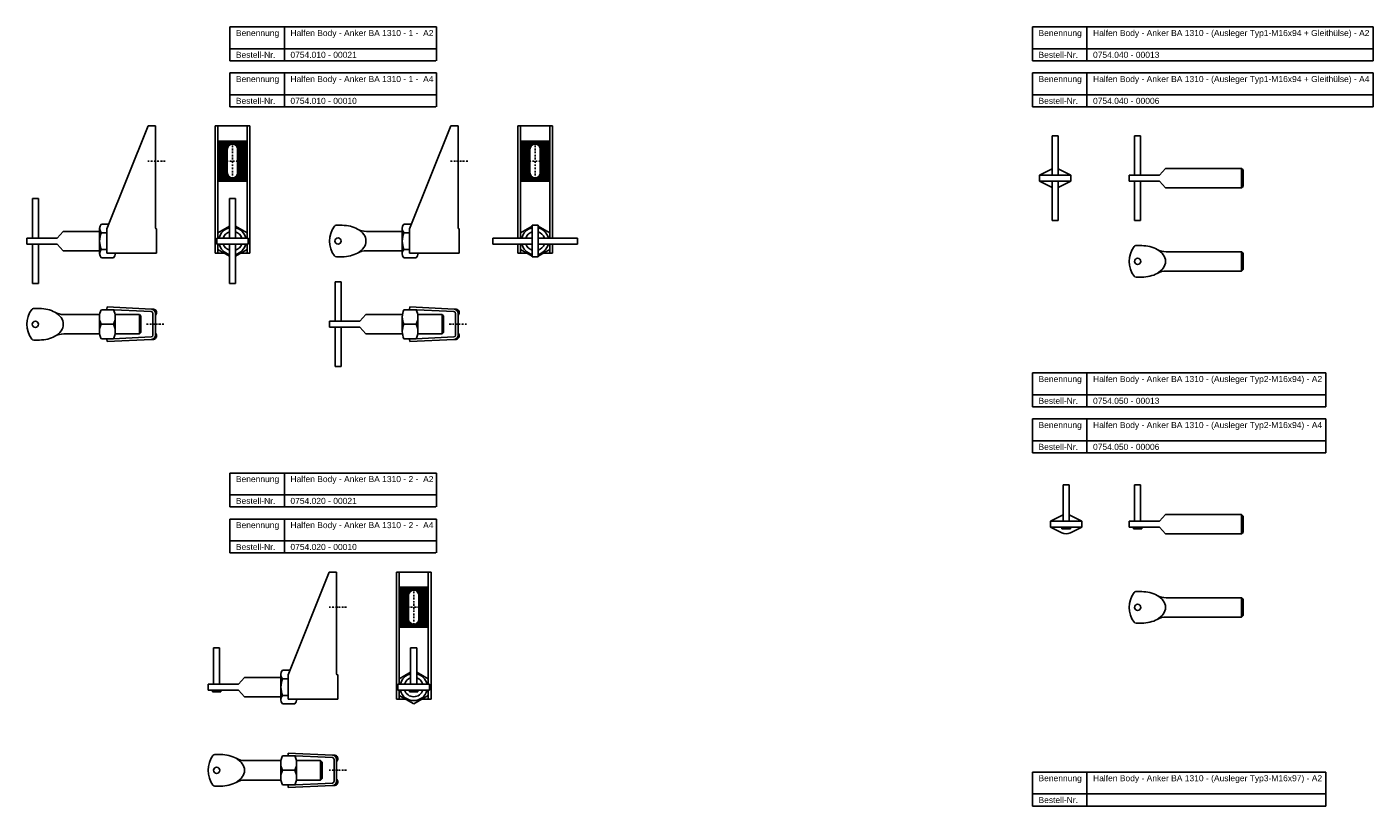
# Model space of a CAD drawing. Header units: millimetres. Extents: x 1534 to 2644, y -474 to 859.
# Tile 2 of 2: x 1534 to 2644, y 215 to 859. Entities that reach past the tile are written whole.
import ezdxf

# ---------------------------------------------------------------- set-up
doc = ezdxf.new("R2010")
doc.units = ezdxf.units.MM
doc.header["$LTSCALE"] = 10
doc.linetypes.add('STRICHPUNKT2', pattern=[0.5, 0.25, -0.125, 0, -0.125])
doc.layers.add('HALFEN', color=2, linetype='Continuous')
doc.styles.add('ARIAL50', font='ARIAL.TTF', dxfattribs={"height": 5})

msp = doc.modelspace()

# ---------------------------------------------------------------- linework, layer by layer
at = {"layer": 'HALFEN'}
for p, q in [((1701.2, 858.5), (1871.8, 858.5)), ((1701.2, 830.5), (1701.2, 858.5)), ((1746.2, 830.5), (1746.2, 858.5)), ((1871.8, 830.5), (1871.8, 858.5)), ((2363.4, 858.5), (2644.5, 858.5)), ((2363.4, 830.5), (2363.4, 858.5)), ((2408.4, 830.5), (2408.4, 858.5)), ((2644.5, 830.5), (2644.5, 858.5)), ((1701.2, 840.5), (1871.8, 840.5)), ((2363.4, 840.5), (2644.5, 840.5)), ((1701.2, 830.5), (1871.3, 830.5)), ((2363.4, 830.5), (2644.5, 830.5)), ((1701.2, 820.5), (1871.8, 820.5)), ((1701.2, 792.5), (1701.2, 820.5)), ((1746.2, 792.5), (1746.2, 820.5)), ((1871.8, 792.5), (1871.8, 820.5)), ((2363.4, 820.5), (2644.5, 820.5)), ((2363.4, 792.5), (2363.4, 820.5)), ((2408.4, 792.5), (2408.4, 820.5)), ((2644.5, 792.5), (2644.5, 820.5)), ((1701.2, 802.5), (1871.8, 802.5)), ((2363.4, 802.5), (2644.5, 802.5)), ((1701.2, 792.5), (1871.3, 792.5)), ((2363.4, 792.5), (2644.5, 792.5)), ((1599.8, 691.8), (1633.8, 776.8)), ((1639.8, 776.8), (1633.8, 776.8)), ((1639.8, 692.8), (1639.8, 776.8)), ((1689.1, 776.8), (1717.6, 776.8)), ((1689.1, 671.8), (1689.1, 776.8)), ((1691.4, 684.3), (1691.4, 776.8)), ((1715.4, 684.3), (1715.4, 776.8)), ((1717.6, 671.8), (1717.6, 776.8)), ((1849.5, 691.8), (1883.5, 776.8)), ((1889.5, 776.8), (1883.5, 776.8)), ((1889.5, 692.8), (1889.5, 776.8)), ((1938.8, 776.8), (1967.3, 776.8)), ((1938.8, 684.3), (1938.8, 776.8)), ((1941.1, 684.3), (1941.1, 776.8)), ((1965.1, 684.3), (1965.1, 776.8)), ((1967.3, 684.3), (1967.3, 776.8)), ((2379.7, 736.2), (2379.7, 768.7)), ((2384.7, 768.7), (2379.7, 768.7)), ((2384.7, 736.2), (2384.7, 768.7)), ((2447.7, 736.2), (2447.7, 768.7)), ((2452.7, 768.7), (2447.7, 768.7)), ((2452.7, 736.2), (2452.7, 768.7)), ((1715.4, 764.3), (1691.4, 764.3)), ((1715.4, 763.3), (1691.4, 763.3)), ((1715.4, 762.3), (1691.4, 762.3)), ((1701.4, 761.3), (1691.4, 761.3)), ((1700.1, 760.3), (1691.4, 760.3)), ((1699.5, 759.3), (1691.4, 759.3)), ((1699.2, 758.3), (1691.4, 758.3)), ((1699.1, 757.3), (1691.4, 757.3)), ((1699.1, 756.3), (1691.4, 756.3)), ((1699.1, 755.3), (1691.4, 755.3)), ((1699.1, 738.1), (1699.1, 757.6)), ((1715.4, 761.3), (1705.4, 761.3)), ((1715.4, 760.3), (1706.6, 760.3)), ((1715.4, 759.3), (1707.2, 759.3)), ((1715.4, 758.3), (1707.6, 758.3)), ((1707.6, 757.6), (1707.6, 738.1)), ((1715.4, 757.3), (1707.6, 757.3)), ((1715.4, 756.3), (1707.6, 756.3)), ((1715.4, 755.3), (1707.6, 755.3)), ((1965.1, 764.3), (1941.1, 764.3)), ((1965.1, 763.3), (1941.1, 763.3)), ((1965.1, 762.3), (1941.1, 762.3)), ((1951.1, 761.3), (1941.1, 761.3)), ((1949.8, 760.3), (1941.1, 760.3)), ((1949.2, 759.3), (1941.1, 759.3)), ((1948.9, 758.3), (1941.1, 758.3)), ((1948.8, 757.3), (1941.1, 757.3)), ((1948.8, 756.3), (1941.1, 756.3)), ((1948.8, 755.3), (1941.1, 755.3)), ((1948.8, 738.1), (1948.8, 757.6)), ((1965.1, 761.3), (1955.1, 761.3)), ((1965.1, 760.3), (1956.3, 760.3)), ((1965.1, 759.3), (1957, 759.3)), ((1965.1, 758.3), (1957.3, 758.3)), ((1957.3, 757.6), (1957.3, 738.1)), ((1965.1, 757.3), (1957.3, 757.3)), ((1965.1, 756.3), (1957.3, 756.3)), ((1965.1, 755.3), (1957.3, 755.3)), ((1699.1, 754.3), (1691.4, 754.3)), ((1699.1, 753.3), (1691.4, 753.3)), ((1699.1, 752.3), (1691.4, 752.3)), ((1699.1, 751.3), (1691.4, 751.3)), ((1699.1, 750.3), (1691.4, 750.3)), ((1699.1, 749.3), (1691.4, 749.3)), ((1699.1, 748.3), (1691.4, 748.3)), ((1699.1, 747.3), (1691.4, 747.3)), ((1699.1, 746.3), (1691.4, 746.3)), ((1699.1, 745.3), (1691.4, 745.3)), ((1691.4, 744.3), (1699.1, 744.3)), ((1715.4, 754.3), (1707.6, 754.3)), ((1715.4, 753.3), (1707.6, 753.3)), ((1715.4, 752.3), (1707.6, 752.3)), ((1715.4, 751.3), (1707.6, 751.3)), ((1715.4, 750.3), (1707.6, 750.3)), ((1715.4, 749.3), (1707.6, 749.3)), ((1715.4, 748.3), (1707.6, 748.3)), ((1715.4, 747.3), (1707.6, 747.3)), ((1715.4, 746.3), (1707.6, 746.3)), ((1715.4, 745.3), (1707.6, 745.3)), ((1707.6, 744.3), (1715.4, 744.3)), ((1948.8, 754.3), (1941.1, 754.3)), ((1948.8, 753.3), (1941.1, 753.3)), ((1948.8, 752.3), (1941.1, 752.3)), ((1948.8, 751.3), (1941.1, 751.3)), ((1948.8, 750.3), (1941.1, 750.3)), ((1948.8, 749.3), (1941.1, 749.3)), ((1948.8, 748.3), (1941.1, 748.3)), ((1948.8, 747.3), (1941.1, 747.3)), ((1948.8, 746.3), (1941.1, 746.3)), ((1948.8, 745.3), (1941.1, 745.3)), ((1941.1, 744.3), (1948.8, 744.3)), ((1965.1, 754.3), (1957.3, 754.3)), ((1965.1, 753.3), (1957.3, 753.3)), ((1965.1, 752.3), (1957.3, 752.3)), ((1965.1, 751.3), (1957.3, 751.3)), ((1965.1, 750.3), (1957.3, 750.3)), ((1965.1, 749.3), (1957.3, 749.3)), ((1965.1, 748.3), (1957.3, 748.3)), ((1965.1, 747.3), (1957.3, 747.3)), ((1965.1, 746.3), (1957.3, 746.3)), ((1965.1, 745.3), (1957.3, 745.3)), ((1957.3, 744.3), (1965.1, 744.3)), ((1699.1, 743.3), (1691.4, 743.3)), ((1699.1, 742.3), (1691.4, 742.3)), ((1699.1, 741.3), (1691.4, 741.3)), ((1699.1, 740.3), (1691.4, 740.3)), ((1699.1, 739.3), (1691.4, 739.3)), ((1699.1, 738.3), (1691.4, 738.3)), ((1699.2, 737.3), (1691.4, 737.3)), ((1699.5, 736.3), (1691.4, 736.3)), ((1700.1, 735.3), (1691.4, 735.3)), ((1701.4, 734.3), (1691.4, 734.3)), ((1715.4, 733.3), (1691.4, 733.3)), ((1715.4, 734.3), (1705.4, 734.3)), ((1715.4, 735.3), (1706.6, 735.3)), ((1715.4, 736.3), (1707.2, 736.3)), ((1715.4, 743.3), (1707.6, 743.3)), ((1715.4, 742.3), (1707.6, 742.3)), ((1715.4, 741.3), (1707.6, 741.3)), ((1715.4, 740.3), (1707.6, 740.3)), ((1715.4, 739.3), (1707.6, 739.3)), ((1715.4, 738.3), (1707.6, 738.3)), ((1715.4, 737.3), (1707.6, 737.3)), ((1948.8, 743.3), (1941.1, 743.3)), ((1948.8, 742.3), (1941.1, 742.3)), ((1948.8, 741.3), (1941.1, 741.3)), ((1948.8, 740.3), (1941.1, 740.3)), ((1948.8, 739.3), (1941.1, 739.3)), ((1948.8, 738.3), (1941.1, 738.3)), ((1948.9, 737.3), (1941.1, 737.3)), ((1949.2, 736.3), (1941.1, 736.3)), ((1949.8, 735.3), (1941.1, 735.3)), ((1951.1, 734.3), (1941.1, 734.3)), ((1965.1, 733.3), (1941.1, 733.3)), ((1965.1, 734.3), (1955.1, 734.3)), ((1965.1, 735.3), (1956.3, 735.3)), ((1965.1, 736.3), (1957, 736.3)), ((1965.1, 743.3), (1957.3, 743.3)), ((1965.1, 742.3), (1957.3, 742.3)), ((1965.1, 741.3), (1957.3, 741.3)), ((1965.1, 740.3), (1957.3, 740.3)), ((1965.1, 739.3), (1957.3, 739.3)), ((1965.1, 738.3), (1957.3, 738.3)), ((1965.1, 737.3), (1957.3, 737.3)), ((2369.2, 736.2), (2378.6, 740.9)), ((2369.2, 736.2), (2395.2, 736.2)), ((2369.2, 736.2), (2369.2, 731.2)), ((2395.2, 736.2), (2385.7, 740.9)), ((2395.2, 736.2), (2395.2, 731.2)), ((2443.2, 736.2), (2468.2, 736.2)), ((2443.2, 736.2), (2443.2, 731.2)), ((2468.2, 736.2), (2473.2, 741.7)), ((2536, 741.7), (2473.2, 741.7)), ((2536, 741.7), (2536, 725.7)), ((2537.2, 740.5), (2536, 741.7)), ((2537.2, 740.5), (2537.2, 726.9)), ((1715.4, 732.3), (1691.4, 732.3)), ((1715.4, 731.3), (1691.4, 731.3)), ((1965.1, 732.3), (1941.1, 732.3)), ((1965.1, 731.3), (1941.1, 731.3)), ((2369.2, 731.2), (2395.2, 731.2)), ((2369.2, 731.2), (2378.6, 726.5)), ((2379.7, 698.7), (2379.7, 731.2)), ((2384.7, 698.7), (2384.7, 731.2)), ((2395.2, 731.2), (2385.7, 726.5)), ((2443.2, 731.2), (2468.2, 731.2)), ((2447.7, 698.7), (2447.7, 731.2)), ((2452.7, 698.7), (2452.7, 731.2)), ((2468.2, 731.2), (2473.2, 725.7)), ((2473.2, 725.7), (2536, 725.7)), ((2495.9, 725.7), (2536, 725.7)), ((2536, 725.7), (2537.2, 726.9)), ((1538.3, 684.3), (1538.3, 716.8)), ((1543.3, 716.8), (1538.3, 716.8)), ((1543.3, 684.3), (1543.3, 716.8)), ((1700.9, 684.3), (1700.9, 716.8)), ((1705.9, 716.8), (1700.9, 716.8)), ((1705.9, 684.3), (1705.9, 716.8)), ((1558.8, 684.3), (1563.8, 689.8)), ((1563.8, 689.8), (1593.8, 689.8)), ((1593.8, 692.6), (1593.8, 671)), ((1593.8, 691.8), (1593.8, 671.8)), ((1595.2, 695.7), (1601.3, 695.7)), ((1595.2, 688.7), (1599.8, 688.7)), ((1599.8, 691.8), (1599.8, 671.8)), ((1640.8, 671.8), (1640.8, 691.8)), ((1700.9, 694.2), (1691.4, 688.7)), ((1691.4, 688.7), (1691.4, 684.3)), ((1715.4, 688.7), (1705.9, 694.2)), ((1715.4, 684.3), (1715.4, 688.7)), ((1790.5, 694.8), (1793.9, 694.8)), ((1813.9, 689.8), (1843.6, 689.8)), ((1843.5, 692.6), (1843.5, 671)), ((1843.5, 691.8), (1843.5, 671.8)), ((1844.9, 695.7), (1851, 695.7)), ((1844.9, 688.7), (1849.5, 688.7)), ((1849.5, 691.8), (1849.5, 671.8)), ((1890.5, 671.8), (1890.5, 691.8)), ((1950.6, 694.2), (1941.1, 688.7)), ((1941.1, 688.7), (1941.1, 684.3)), ((1950.6, 668.8), (1950.6, 694.8)), ((1955.6, 694.8), (1950.6, 694.8)), ((1955.6, 668.8), (1955.6, 694.8)), ((1965.1, 688.7), (1955.6, 694.2)), ((1965.1, 684.3), (1965.1, 688.7)), ((2384.7, 698.7), (2379.7, 698.7)), ((2452.7, 698.7), (2447.7, 698.7)), ((1533.8, 684.3), (1558.8, 684.3)), ((1533.8, 684.3), (1533.8, 679.3)), ((1533.8, 679.3), (1558.8, 679.3)), ((1538.3, 646.8), (1538.3, 679.3)), ((1543.3, 646.8), (1543.3, 679.3)), ((1558.8, 679.3), (1563.8, 673.8)), ((1593.8, 688.6), (1593.8, 675)), ((1690.4, 684.3), (1716.4, 684.3)), ((1690.4, 679.3), (1690.4, 684.3)), ((1690.4, 679.3), (1716.4, 679.3)), ((1691.4, 671.8), (1691.4, 679.3)), ((1691.4, 679.3), (1691.4, 674.9)), ((1700.9, 646.8), (1700.9, 679.3)), ((1705.9, 646.8), (1705.9, 679.3)), ((1715.4, 671.8), (1715.4, 679.3)), ((1715.4, 674.9), (1715.4, 679.3)), ((1716.4, 679.3), (1716.4, 684.3)), ((1843.5, 688.6), (1843.5, 675)), ((1950.6, 684.3), (1918.1, 684.3)), ((1918.1, 684.3), (1918.1, 679.3)), ((1950.6, 679.3), (1918.1, 679.3)), ((1938.8, 671.8), (1938.8, 679.3)), ((1941.1, 671.8), (1941.1, 679.3)), ((1941.1, 679.3), (1941.1, 674.9)), ((1988.1, 684.3), (1955.6, 684.3)), ((1988.1, 679.3), (1955.6, 679.3)), ((1965.1, 671.8), (1965.1, 679.3)), ((1965.1, 674.9), (1965.1, 679.3)), ((1967.3, 671.8), (1967.3, 679.3)), ((1988.1, 684.3), (1988.1, 679.3)), ((2450.2, 678), (2453.6, 678)), ((1563.8, 673.8), (1593.8, 673.8)), ((1595.2, 674.9), (1599.8, 674.9)), ((1595.2, 667.9), (1605.2, 667.9)), ((1599.8, 671.8), (1640.8, 671.8)), ((1606.6, 671.8), (1606.6, 671)), ((1689.1, 671.8), (1696.7, 671.8)), ((1691.4, 674.9), (1700.9, 669.4)), ((1705.9, 669.4), (1715.4, 674.9)), ((1710.1, 671.8), (1717.6, 671.8)), ((1789.1, 668.8), (1793.9, 668.8)), ((1813.9, 673.8), (1843.6, 673.8)), ((1844.9, 674.9), (1849.5, 674.9)), ((1844.9, 667.9), (1854.9, 667.9)), ((1849.5, 671.8), (1890.5, 671.8)), ((1856.3, 671.8), (1856.3, 671)), ((1938.8, 671.8), (1946.4, 671.8)), ((1941.1, 674.9), (1950.6, 669.4)), ((1955.6, 668.8), (1950.6, 668.8)), ((1955.6, 669.4), (1965.1, 674.9)), ((1959.8, 671.8), (1967.3, 671.8)), ((2536, 673), (2473.7, 673)), ((2536, 673), (2536, 657)), ((2537.2, 671.8), (2536, 673)), ((2537.2, 671.8), (2537.2, 658.3)), ((2536, 657), (2473.7, 657)), ((2536, 657), (2537.2, 658.3)), ((1543.3, 646.8), (1538.3, 646.8)), ((1705.9, 646.8), (1700.9, 646.8)), ((1788, 615.6), (1788, 648.1)), ((1793, 648.1), (1788, 648.1)), ((1793, 615.6), (1793, 648.1)), ((2448.9, 652), (2453.6, 652)), ((1540.8, 626.1), (1544.2, 626.1)), ((1605.2, 625.1), (1595.2, 625.1)), ((1599.8, 625.4), (1599.9, 627.4)), ((1636.4, 623.6), (1599.8, 625.4)), ((1636.5, 625.6), (1599.9, 627.4)), ((1638.3, 625.6), (1636.5, 625.6)), ((1637.8, 604.1), (1637.8, 622.1)), ((1639.8, 604.1), (1639.8, 622.1)), ((1854.9, 625.1), (1844.9, 625.1)), ((1849.5, 625.4), (1849.6, 627.4)), ((1886.1, 623.6), (1849.5, 625.4)), ((1886.2, 625.6), (1849.6, 627.4)), ((1888, 625.6), (1886.2, 625.6)), ((1887.5, 604.1), (1887.5, 622.1)), ((1889.5, 604.1), (1889.5, 622.1)), ((1564.2, 621.1), (1593.9, 621.1)), ((1593.8, 619.1), (1593.8, 607.1)), ((1605.2, 613.1), (1595.2, 613.1)), ((1606.4, 621.1), (1626.6, 621.1)), ((1606.6, 619.1), (1606.6, 607.1)), ((1626.6, 621.1), (1626.6, 605.1)), ((1627.8, 619.9), (1626.6, 621.1)), ((1627.8, 619.9), (1627.8, 606.3)), ((1783.5, 615.6), (1808.5, 615.6)), ((1783.5, 615.6), (1783.5, 610.6)), ((1808.5, 615.6), (1813.5, 621.1)), ((1813.5, 621.1), (1843.5, 621.1)), ((1843.5, 619.1), (1843.5, 607.1)), ((1854.9, 613.1), (1844.9, 613.1)), ((1856.2, 621.1), (1876.3, 621.1)), ((1856.3, 619.1), (1856.3, 607.1)), ((1876.3, 621.1), (1876.3, 605.1)), ((1877.5, 619.9), (1876.3, 621.1)), ((1877.5, 619.9), (1877.5, 606.3)), ((1539.4, 600.1), (1544.2, 600.1)), ((1564.2, 605.1), (1593.9, 605.1)), ((1605.2, 601.1), (1595.2, 601.1)), ((1636.4, 602.6), (1599.8, 600.9)), ((1599.8, 600.9), (1599.9, 598.9)), ((1636.5, 600.6), (1599.9, 598.9)), ((1606.4, 605.1), (1626.6, 605.1)), ((1626.6, 605.1), (1627.8, 606.3)), ((1638.3, 600.6), (1636.4, 600.6)), ((1783.5, 610.6), (1808.5, 610.6)), ((1788, 578.1), (1788, 610.6)), ((1793, 578.1), (1793, 610.6)), ((1808.5, 610.6), (1813.5, 605.1)), ((1813.5, 605.1), (1843.5, 605.1)), ((1854.9, 601.1), (1844.9, 601.1)), ((1886.1, 602.6), (1849.5, 600.9)), ((1849.5, 600.9), (1849.6, 598.9)), ((1886.2, 600.6), (1849.6, 598.9)), ((1856.2, 605.1), (1876.3, 605.1)), ((1876.3, 605.1), (1877.5, 606.3)), ((1888, 600.6), (1886.1, 600.6)), ((1793, 578.1), (1788, 578.1)), ((2363.4, 572.9), (2605.6, 572.9)), ((2363.4, 544.9), (2363.4, 572.9)), ((2408.4, 544.9), (2408.4, 572.9)), ((2605.6, 544.9), (2605.6, 572.9)), ((2363.4, 554.9), (2605.6, 554.9)), ((2363.4, 544.9), (2605.6, 544.9)), ((2363.4, 534.9), (2605.6, 534.9)), ((2363.4, 506.9), (2363.4, 534.9)), ((2408.4, 506.9), (2408.4, 534.9)), ((2605.6, 506.9), (2605.6, 534.9)), ((2363.4, 516.9), (2605.6, 516.9)), ((2363.4, 506.9), (2605.6, 506.9)), ((1701.2, 490.3), (1871.8, 490.3)), ((1701.2, 462.3), (1701.2, 490.3)), ((1746.2, 462.3), (1746.2, 490.3)), ((1871.8, 462.3), (1871.8, 490.3)), ((2388.7, 450.6), (2388.7, 480.6)), ((2393.7, 480.6), (2388.7, 480.6)), ((2393.7, 450.6), (2393.7, 480.6)), ((2447.7, 480.6), (2447.7, 450.6)), ((2452.7, 480.6), (2447.7, 480.6)), ((2452.7, 450.6), (2452.7, 480.6)), ((1701.2, 472.3), (1871.8, 472.3)), ((1701.2, 462.3), (1871.3, 462.3)), ((2468.2, 450.6), (2473.2, 456.1)), ((2536, 456.1), (2473.2, 456.1)), ((2536, 456.1), (2536, 440.1)), ((2537.2, 454.8), (2536, 456.1)), ((1701.2, 452.3), (1871.8, 452.3)), ((1701.2, 424.3), (1701.2, 452.3)), ((1746.2, 424.3), (1746.2, 452.3)), ((1871.8, 424.3), (1871.8, 452.3)), ((2378.2, 450.6), (2387.7, 455.2)), ((2378.2, 450.6), (2404.2, 450.6)), ((2378.2, 450.6), (2378.2, 445.6)), ((2378.2, 445.6), (2404.2, 445.6)), ((2378.2, 445.6), (2387.7, 440.9)), ((2387.7, 445.6), (2387.7, 444.1)), ((2394.7, 444.1), (2394.7, 445.6)), ((2404.2, 450.6), (2394.8, 455.2)), ((2404.2, 445.6), (2394.8, 440.9)), ((2404.2, 450.6), (2404.2, 445.6)), ((2443.2, 450.6), (2468.2, 450.6)), ((2443.2, 450.6), (2443.2, 445.6)), ((2443.2, 445.6), (2468.2, 445.6)), ((2446.7, 445.6), (2446.7, 444.1)), ((2453.7, 444.1), (2453.7, 445.6)), ((2468.2, 445.6), (2473.2, 440.1)), ((2537.2, 454.8), (2537.2, 441.3)), ((1701.2, 434.3), (1871.8, 434.3)), ((2394.7, 444.1), (2387.7, 444.1)), ((2453.7, 444.1), (2446.7, 444.1)), ((2473.2, 440.1), (2536, 440.1)), ((2495.9, 440.1), (2536, 440.1)), ((2536, 440.1), (2537.2, 441.3)), ((1701.2, 424.3), (1871.3, 424.3)), ((1749.3, 323.6), (1783.3, 408.6)), ((1789.3, 408.6), (1783.3, 408.6)), ((1789.3, 324.6), (1789.3, 408.6)), ((1838.6, 408.6), (1867.2, 408.6)), ((1838.6, 303.6), (1838.6, 408.6)), ((1840.9, 316.1), (1840.9, 408.6)), ((1864.9, 316.1), (1864.9, 408.6)), ((1867.2, 303.6), (1867.2, 408.6)), ((1864.9, 396.1), (1840.9, 396.1)), ((1864.9, 395.1), (1840.9, 395.1)), ((1864.9, 394.1), (1840.9, 394.1)), ((1850.9, 393.1), (1840.9, 393.1)), ((1849.7, 392.1), (1840.9, 392.1)), ((1849, 391.1), (1840.9, 391.1)), ((1848.7, 390.1), (1840.9, 390.1)), ((1848.6, 389.1), (1840.9, 389.1)), ((1848.6, 369.8), (1848.6, 389.3)), ((1864.9, 393.1), (1854.9, 393.1)), ((1864.9, 392.1), (1856.1, 392.1)), ((1864.9, 391.1), (1856.8, 391.1)), ((1864.9, 390.1), (1857.1, 390.1)), ((1857.1, 389.3), (1857.1, 369.8)), ((1864.9, 389.1), (1857.1, 389.1)), ((2450.2, 392.4), (2453.6, 392.4)), ((1848.6, 388.1), (1840.9, 388.1)), ((1848.6, 387.1), (1840.9, 387.1)), ((1848.6, 386.1), (1840.9, 386.1)), ((1848.6, 385.1), (1840.9, 385.1)), ((1848.6, 384.1), (1840.9, 384.1)), ((1848.6, 383.1), (1840.9, 383.1)), ((1848.6, 382.1), (1840.9, 382.1)), ((1848.6, 381.1), (1840.9, 381.1)), ((1848.6, 380.1), (1840.9, 380.1)), ((1848.6, 379.1), (1840.9, 379.1)), ((1848.6, 378.1), (1840.9, 378.1)), ((1864.9, 388.1), (1857.1, 388.1)), ((1864.9, 387.1), (1857.1, 387.1)), ((1864.9, 386.1), (1857.1, 386.1)), ((1864.9, 385.1), (1857.1, 385.1)), ((1864.9, 384.1), (1857.1, 384.1)), ((1864.9, 383.1), (1857.1, 383.1)), ((1864.9, 382.1), (1857.1, 382.1)), ((1864.9, 381.1), (1857.1, 381.1)), ((1864.9, 380.1), (1857.1, 380.1)), ((1864.9, 379.1), (1857.1, 379.1)), ((1864.9, 378.1), (1857.1, 378.1)), ((2536, 387.4), (2473.7, 387.4)), ((2536, 387.4), (2536, 371.4)), ((2537.2, 386.2), (2536, 387.4)), ((2537.2, 386.2), (2537.2, 372.6)), ((1848.6, 377.1), (1840.9, 377.1)), ((1840.9, 376.1), (1848.6, 376.1)), ((1848.6, 375.1), (1840.9, 375.1)), ((1848.6, 374.1), (1840.9, 374.1)), ((1848.6, 373.1), (1840.9, 373.1)), ((1848.6, 372.1), (1840.9, 372.1)), ((1848.6, 371.1), (1840.9, 371.1)), ((1848.6, 370.1), (1840.9, 370.1)), ((1848.7, 369.1), (1840.9, 369.1)), ((1849, 368.1), (1840.9, 368.1)), ((1849.7, 367.1), (1840.9, 367.1)), ((1864.9, 367.1), (1856.1, 367.1)), ((1864.9, 368.1), (1856.8, 368.1)), ((1864.9, 377.1), (1857.1, 377.1)), ((1857.1, 376.1), (1864.9, 376.1)), ((1864.9, 375.1), (1857.1, 375.1)), ((1864.9, 374.1), (1857.1, 374.1)), ((1864.9, 373.1), (1857.1, 373.1)), ((1864.9, 372.1), (1857.1, 372.1)), ((1864.9, 371.1), (1857.1, 371.1)), ((1864.9, 370.1), (1857.1, 370.1)), ((1864.9, 369.1), (1857.1, 369.1)), ((2536, 371.4), (2473.7, 371.4)), ((2536, 371.4), (2537.2, 372.6)), ((1850.9, 366.1), (1840.9, 366.1)), ((1864.9, 365.1), (1840.9, 365.1)), ((1864.9, 364.1), (1840.9, 364.1)), ((1864.9, 363.1), (1840.9, 363.1)), ((1864.9, 366.1), (1854.9, 366.1)), ((2448.9, 366.4), (2453.6, 366.4)), ((1687.8, 346.1), (1687.8, 316.1)), ((1692.8, 346.1), (1687.8, 346.1)), ((1692.8, 316.1), (1692.8, 346.1)), ((1850.4, 346.1), (1850.4, 316.1)), ((1855.4, 346.1), (1850.4, 346.1)), ((1855.4, 316.1), (1855.4, 346.1)), ((1743.3, 324.4), (1743.3, 302.8)), ((1743.3, 323.6), (1743.3, 303.6)), ((1744.7, 327.5), (1750.9, 327.5)), ((1749.3, 323.6), (1749.3, 303.6)), ((1790.3, 303.6), (1790.3, 323.6)), ((1850.4, 326), (1840.9, 320.5)), ((1864.9, 320.5), (1855.4, 326)), ((1683.3, 316.1), (1708.3, 316.1)), ((1683.3, 316.1), (1683.3, 311.1)), ((1683.3, 311.1), (1708.3, 311.1)), ((1686.8, 311.1), (1686.8, 309.6)), ((1693.8, 309.6), (1693.8, 311.1)), ((1708.3, 316.1), (1713.3, 321.6)), ((1708.3, 311.1), (1713.3, 305.6)), ((1713.3, 321.6), (1743.3, 321.6)), ((1743.3, 320.4), (1743.3, 306.8)), ((1744.7, 320.5), (1749.3, 320.5)), ((1839.9, 316.1), (1865.9, 316.1)), ((1839.9, 311.1), (1839.9, 316.1)), ((1839.9, 311.1), (1865.9, 311.1)), ((1840.9, 320.5), (1840.9, 316.1)), ((1840.9, 303.6), (1840.9, 311.1)), ((1840.9, 311.1), (1840.9, 306.7)), ((1849.4, 311.1), (1849.4, 309.6)), ((1856.4, 309.6), (1856.4, 311.1)), ((1864.9, 316.1), (1864.9, 320.5)), ((1864.9, 303.6), (1864.9, 311.1)), ((1864.9, 306.7), (1864.9, 311.1)), ((1865.9, 311.1), (1865.9, 316.1)), ((1693.8, 309.6), (1686.8, 309.6)), ((1713.3, 305.6), (1743.3, 305.6)), ((1744.7, 306.7), (1749.3, 306.7)), ((1749.3, 303.6), (1790.3, 303.6)), ((1756.1, 303.6), (1756.1, 302.8)), ((1838.6, 303.6), (1846.2, 303.6)), ((1840.9, 306.7), (1852.9, 299.7)), ((1856.4, 309.6), (1849.4, 309.6)), ((1852.9, 299.7), (1864.9, 306.7)), ((1859.6, 303.6), (1867.2, 303.6)), ((1744.7, 299.7), (1754.7, 299.7)), ((1690.3, 257.9), (1693.7, 257.9)), ((1754.7, 256.9), (1744.7, 256.9)), ((1749.3, 257.2), (1749.4, 259.2)), ((1785.9, 255.4), (1749.3, 257.2)), ((1786, 257.4), (1749.4, 259.2)), ((1787.8, 257.4), (1786, 257.4)), ((1713.7, 252.9), (1743.5, 252.9)), ((1743.3, 250.9), (1743.3, 238.9)), ((1754.7, 244.9), (1744.7, 244.9)), ((1756, 252.9), (1776.1, 252.9)), ((1756.1, 250.9), (1756.1, 238.9)), ((1776.1, 252.9), (1776.1, 236.9)), ((1777.3, 251.7), (1776.1, 252.9)), ((1777.3, 251.7), (1777.3, 238.1)), ((1787.3, 235.9), (1787.3, 253.9)), ((1789.3, 235.9), (1789.3, 253.9)), ((1713.7, 236.9), (1743.5, 236.9)), ((1785.9, 234.4), (1749.3, 232.7)), ((1756, 236.9), (1776.1, 236.9)), ((1776.1, 236.9), (1777.3, 238.1)), ((2363.4, 243.4), (2605.6, 243.4)), ((2363.4, 215.4), (2363.4, 243.4)), ((2408.4, 215.4), (2408.4, 243.4)), ((2605.6, 215.4), (2605.6, 243.4)), ((1688.9, 231.9), (1693.7, 231.9)), ((1754.7, 232.9), (1744.7, 232.9)), ((1749.3, 232.7), (1749.4, 230.7)), ((1786, 232.4), (1749.4, 230.7)), ((1787.8, 232.4), (1785.9, 232.4)), ((2363.4, 225.4), (2605.6, 225.4)), ((2363.4, 215.4), (2605.6, 215.4))]:
    msp.add_line(p, q, dxfattribs=at)
at = {"layer": 'HALFEN', "color": 1, "linetype": 'STRICHPUNKT2', "ltscale": 0.5}
for p, q in [((1703.4, 730.8), (1703.4, 764.8)), ((1953.1, 730.8), (1953.1, 764.8)), ((1633.5, 747.8), (1648, 747.8)), ((1696.1, 747.8), (1710.6, 747.8)), ((1883.3, 747.8), (1897.8, 747.8)), ((1945.8, 747.8), (1960.3, 747.8)), ((1632.5, 613.1), (1647, 613.1)), ((1882.3, 613.1), (1896.8, 613.1)), ((1852.9, 362.6), (1852.9, 396.6)), ((1783.1, 379.6), (1797.6, 379.6)), ((1845.6, 379.6), (1860.1, 379.6)), ((1783.1, 244.9), (1797.6, 244.9))]:
    msp.add_line(p, q, dxfattribs=at)
at = {"layer": 'HALFEN'}
for centre in [(1790.5, 681.8), (2450.2, 665), (1540.8, 613.1), (2450.2, 379.4), (1690.3, 244.9)]:
    msp.add_circle(centre, 2.55, dxfattribs=at)
for centre, radius, start, end in [((1703.4, 757.6), 4.25, 0, 180), ((1953.1, 757.6), 4.25, 0, 180), ((1703.4, 738.1), 4.25, 180, 0), ((1953.1, 738.1), 4.25, 180, 0), ((2382.2, 733.7), 8, 108.21, 116.2938), ((2382.2, 733.7), 6, 114.6243, 114.73), ((2382.2, 733.7), 8, 63.7062, 71.79), ((2382.2, 733.7), 8, 243.7062, 251.79), ((2382.2, 733.7), 8, 288.21, 296.2938), ((1598.7, 692.2), 4.95, 135.5607, 224.4393), ((1611.6, 681.8), 17.8, 157.1519, 202.8481), ((1640.8, 692.8), 1, 180, 270), ((1703.4, 681.8), 11.2, 102.8396, 167.1604), ((1703.4, 681.8), 8, 108.21, 161.79), ((1703.4, 681.8), 11.2, 12.8396, 77.1604), ((1703.4, 681.8), 8, 18.21, 71.79), ((1804.1, 681.8), 20.6, 143.6493, 216.3585), ((1789.1, 692.8), 2, 91.3354, 143.6493), ((1789.8, 661.4), 33.4, 88.8707, 91.3354), ((1813.9, 704.8), 15, 240.6784, 270), ((1848.4, 692.2), 4.95, 135.5607, 224.4393), ((1861.3, 681.8), 17.8, 157.1519, 202.8481), ((1890.5, 692.8), 1, 180, 270), ((1953.1, 681.8), 11.2, 102.8396, 167.1604), ((1953.1, 681.8), 8, 108.21, 161.79), ((1953.1, 681.8), 11.2, 12.8396, 77.1604), ((1953.1, 681.8), 8, 18.21, 71.79), ((1703.4, 681.8), 11.2, 192.8396, 257.1604), ((1703.4, 681.8), 8, 198.21, 251.79), ((1703.4, 681.8), 11.2, 282.8396, 347.1604), ((1703.4, 681.8), 8, 288.21, 341.79), ((1953.1, 681.8), 11.2, 192.8396, 257.1604), ((1953.1, 681.8), 8, 198.21, 251.79), ((1953.1, 681.8), 11.2, 282.8396, 347.1604), ((1953.1, 681.8), 8, 288.21, 341.79), ((2448.9, 676), 2, 91.3354, 143.6493), ((2449.6, 644.7), 33.4, 88.8707, 91.3354), ((1598.7, 671.4), 4.95, 135.5607, 224.4393), ((1601.7, 671.4), 4.95, 315.5607, 4.5478), ((1789.1, 670.8), 2, 216.3585, 270), ((1813.9, 658.8), 15, 90, 119.3216), ((1848.4, 671.4), 4.95, 135.5607, 224.4393), ((1851.4, 671.4), 4.95, 315.5607, 4.5478), ((2463.8, 665), 20.6, 143.6493, 216.3585), ((2473.7, 688), 15, 240.6889, 269.9647), ((2473.7, 642), 15, 90.0353, 119.3111), ((2448.9, 654), 2, 216.3585, 270), ((1554.3, 613.1), 20.6, 143.6493, 216.3585), ((1539.4, 624.1), 2, 91.3354, 143.6493), ((1540.1, 592.7), 33.4, 88.8707, 91.3354), ((1564.2, 636.1), 15, 240.6784, 270), ((1607.3, 619.1), 13.6, 153.7317, 206.2683), ((1593, 619.1), 13.6, 333.7317, 26.2683), ((1636.3, 622.1), 1.5, 0, 90), ((1636.3, 622.1), 3.5, 0, 87.2419), ((1637.9, 622.7), 2.92, 317.9554, 81.9497), ((1857.1, 619.1), 13.6, 153.7317, 206.2683), ((1842.7, 619.1), 13.6, 333.7317, 26.2683), ((1886, 622.1), 1.5, 0, 90), ((1886, 622.1), 3.5, 0, 87.2419), ((1887.6, 622.7), 2.92, 317.9554, 81.9497), ((1607.3, 607.1), 13.6, 153.7317, 206.2683), ((1593, 607.1), 13.6, 333.7317, 26.2683), ((1640.8, 620.1), 1.04, 139.2205, 179.6367), ((1857.1, 607.1), 13.6, 153.7317, 206.2683), ((1842.7, 607.1), 13.6, 333.7317, 26.2683), ((1890.5, 620.1), 1.04, 139.2205, 179.6367), ((1539.4, 602.1), 2, 216.3585, 270), ((1564.2, 590.1), 15, 90, 119.3216), ((1636.3, 604.1), 1.5, 270, 0), ((1636.3, 604.1), 3.5, 272.7581, 0), ((1637.9, 603.5), 2.92, 278.0503, 42.0446), ((1640.8, 606.1), 1.04, 180.3633, 220.7795), ((1886, 604.1), 1.5, 270, 0), ((1886, 604.1), 3.5, 272.7581, 0), ((1887.6, 603.5), 2.92, 278.0503, 42.0446), ((1890.5, 606.1), 1.04, 180.3633, 220.7795), ((2391.2, 448.1), 8, 108.21, 116.2938), ((2391.2, 448.1), 8, 63.7062, 71.79), ((2391.2, 448.1), 6, 114.6243, 114.73), ((2391.2, 448.1), 8, 243.7062, 296.2938), ((1852.9, 389.3), 4.25, 0, 180), ((2463.8, 379.4), 20.6, 143.6493, 216.3585), ((2448.9, 390.4), 2, 91.3354, 143.6493), ((2449.6, 359), 33.4, 88.8707, 91.3354), ((2473.7, 402.4), 15, 240.6889, 269.9647), ((1852.9, 369.8), 4.25, 180, 0), ((2448.9, 368.4), 2, 216.3585, 270), ((2473.7, 356.4), 15, 90.0353, 119.3111), ((1748.2, 324), 4.95, 135.5607, 224.4393), ((1790.3, 324.6), 1, 180, 270), ((1852.9, 313.6), 11.2, 102.8396, 167.1604), ((1852.9, 313.6), 11.2, 12.8396, 77.1604), ((1761.2, 313.6), 17.8, 157.1519, 202.8481), ((1852.9, 313.6), 11.2, 192.8396, 347.1604), ((1852.9, 313.6), 8, 108.21, 161.79), ((1852.9, 313.6), 8, 198.21, 341.79), ((1852.9, 313.6), 8, 18.21, 71.79), ((1748.2, 303.2), 4.95, 135.5607, 224.4393), ((1751.2, 303.2), 4.95, 315.5607, 4.5478), ((1703.9, 244.9), 20.6, 143.6493, 216.3585), ((1688.9, 255.9), 2, 91.3354, 143.6493), ((1689.7, 224.5), 33.4, 88.8707, 91.3354), ((1756.9, 250.9), 13.6, 153.7317, 206.2683), ((1742.6, 250.9), 13.6, 333.7317, 26.2683), ((1785.8, 253.9), 3.5, 0, 87.2419), ((1787.4, 254.5), 2.92, 317.9554, 81.9497), ((1713.7, 267.9), 15, 240.6784, 270), ((1756.9, 238.9), 13.6, 153.7317, 206.2683), ((1742.6, 238.9), 13.6, 333.7317, 26.2683), ((1785.8, 253.9), 1.5, 0, 90), ((1790.3, 251.9), 1.04, 139.2205, 179.6367), ((1713.7, 221.9), 15, 90, 119.3216), ((1785.8, 235.9), 1.5, 270, 0), ((1785.8, 235.9), 3.5, 272.7581, 0), ((1787.4, 235.3), 2.92, 278.0503, 42.0446), ((1790.3, 237.9), 1.04, 180.3633, 220.7795), ((1688.9, 233.9), 2, 216.3585, 270)]:
    msp.add_arc(centre, radius, start, end, dxfattribs=at)
for centre, major_axis, start_param, end_param in [((1793.9, 681.8), (-19.6, 0), 4.00986, 4.712389), ((1793.9, 681.8), (19.6, 0), -0.868267, 0.868267), ((2453.6, 665), (19.6, 0), 7.151452, 7.853982), ((1793.9, 681.8), (19.6, 0), 4.712389, 5.414918), ((2453.6, 665), (19.6, 0), 5.414918, 7.151452), ((2453.6, 665), (19.6, 0), 4.712389, 5.414918), ((1544.2, 613.1), (-19.6, 0), 4.00986, 4.712389), ((1544.2, 613.1), (19.6, 0), -0.868267, 0.868267), ((1544.2, 613.1), (19.6, 0), 4.712389, 5.414918), ((2453.6, 379.4), (19.6, 0), 7.151452, 7.853982), ((2453.6, 379.4), (19.6, 0), 5.414918, 7.151452), ((2453.6, 379.4), (19.6, 0), 4.712389, 5.414918), ((1693.7, 244.9), (-19.6, 0), 4.00986, 4.712389), ((1693.7, 244.9), (19.6, 0), -0.868267, 0.868267), ((1693.7, 244.9), (19.6, 0), 4.712389, 5.414918)]:
    msp.add_ellipse(centre, major_axis=major_axis, ratio=0.663426, start_param=start_param, end_param=end_param, dxfattribs=at)

# ---------------------------------------------------------------- texts
at = {"layer": 'HALFEN', "style": 'ARIAL50'}
for s, p in [('Benennung', (1706.2, 851)), ('Halfen Body - Anker BA 1310 - 1 -  A2', (1751.2, 851)), ('Benennung', (2368.4, 851)), ('Halfen Body - Anker BA 1310 - (Ausleger Typ1-M16x94 + Gleithülse) - A2', (2413.4, 851)), ('Bestell-Nr.', (1706.2, 833)), ('0754.010 - 00021', (1751.2, 833)), ('Bestell-Nr.', (2368.4, 833)), ('0754.040 - 00013', (2413.4, 833)), ('Benennung', (1706.2, 813)), ('Halfen Body - Anker BA 1310 - 1 -  A4', (1751.2, 813)), ('Benennung', (2368.4, 813)), ('Halfen Body - Anker BA 1310 - (Ausleger Typ1-M16x94 + Gleithülse) - A4', (2413.4, 813)), ('Bestell-Nr.', (1706.2, 795)), ('0754.010 - 00010', (1751.2, 795)), ('Bestell-Nr.', (2368.4, 795)), ('0754.040 - 00006', (2413.4, 795)), ('Benennung', (2368.4, 565.4)), ('Halfen Body - Anker BA 1310 - (Ausleger Typ2-M16x94) - A2', (2413.4, 565.4)), ('Bestell-Nr.', (2368.4, 547.4)), ('0754.050 - 00013', (2413.4, 547.4)), ('Benennung', (2368.4, 527.4)), ('Halfen Body - Anker BA 1310 - (Ausleger Typ2-M16x94) - A4', (2413.4, 527.4)), ('Bestell-Nr.', (2368.4, 509.4)), ('0754.050 - 00006', (2413.4, 509.4)), ('Benennung', (1706.2, 482.8)), ('Halfen Body - Anker BA 1310 - 2 -  A2', (1751.2, 482.8)), ('Bestell-Nr.', (1706.2, 464.8)), ('0754.020 - 00021', (1751.2, 464.8)), ('Benennung', (1706.2, 444.8)), ('Halfen Body - Anker BA 1310 - 2 -  A4', (1751.2, 444.8)), ('Bestell-Nr.', (1706.2, 426.8)), ('0754.020 - 00010', (1751.2, 426.8)), ('Benennung', (2368.4, 235.9)), ('Halfen Body - Anker BA 1310 - (Ausleger Typ3-M16x97) - A2', (2413.4, 235.9)), ('Bestell-Nr.', (2368.4, 217.9))]:
    msp.add_text(s, height=5, dxfattribs=at).set_placement(p)

doc.saveas('drawing.dxf')
